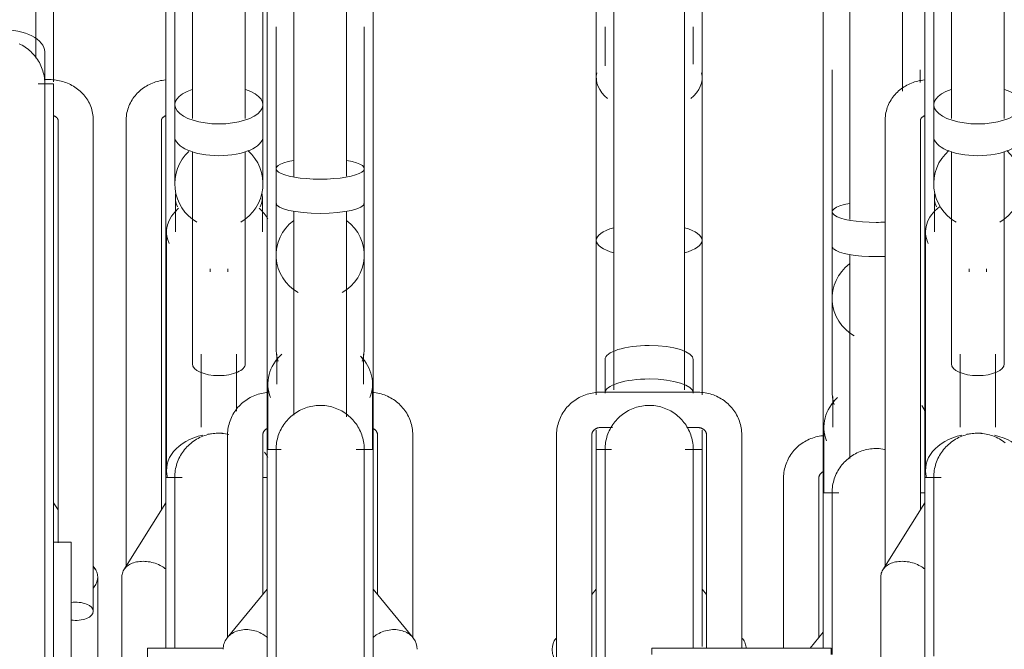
# Model space of a CAD drawing. Extents: x 50445 to 145605, y -10968 to 41989.
# Tile 118 of 256: x 89555 to 90113, y -1222 to -865. Entities that reach past the tile are written whole.
import ezdxf

# ---------------------------------------------------------------- set-up
doc = ezdxf.new("R2010")
doc.units = 0
doc.header["$LTSCALE"] = 414.30304
doc.header["$MEASUREMENT"] = 0
doc.layers.add('A-EQPM', color=6, linetype='CONTINUOUS', lineweight=18)

# ---------------------------------------------------------------- blocks, each defined once
blk = doc.blocks.new('97_KA_gestapelde fietsenstalling 8 fietsen 1600x1900 - Type-V114-plotview doorsnede C C  -  1 op 100')
at = {"layer": 'A-EQPM'}
for p, q in [((8458.5, -1463.61), (8458.5, -1791.44)), ((8463.5, -1463.74), (8463.5, -1580.25)), ((8473.5, -1463.74), (8473.5, -1588.13)), ((8503.5, -1588.13), (8503.5, -1463.74)), ((8513.5, -1580.25), (8513.5, -1463.74)), ((8846.1, -1495.12), (8846.1, -1645.26)), ((8876.1, -1572.56), (8876.1, -1495.12)), ((8831.1, -1519.77), (8831.1, -1621.98)), ((8836.1, -1560.49), (8836.1, -1640.96)), ((8886.1, -1567.72), (8886.1, -1560.49)), ((8463.5, -1568.65), (8463.5, -1568.39)), ((8463.5, -1580.25), (8463.5, -1598.26)), ((8513.5, -1598.26), (8513.5, -1580.25)), ((8436, -1588.87), (8436, -1841.94)), ((8456, -1810), (8456, -1588.87)), ((8831.1, -1589.35), (8831.1, -1800.09)), ((8463.5, -1598.26), (8463.5, -1625.06)), ((8513.5, -1625.06), (8513.5, -1598.26)), ((8473.5, -1606.83), (8473.5, -1727.1)), ((8503.5, -1727.1), (8503.5, -1606.83)), ((8463.85, -1632.63), (8463.85, -1652.32)), ((8513.15, -1652.32), (8513.15, -1632.63)), ((8836.1, -1640.96), (8836.1, -1660.39)), ((8458.85, -1652.32), (8458.85, -1787.35)), ((8836.1, -1660.39), (8836.1, -1689.95)), ((8846.1, -1665.08), (8846.1, -1780.64)), ((8483.5, -1673.24), (8483.5, -1674.99)), ((8493.5, -1674.99), (8493.5, -1673.24)), ((8836.1, -1689.95), (8836.1, -1741.93)), ((8478.5, -1721.65), (8478.5, -1762.88)), ((8498.5, -1753.89), (8498.5, -1721.65)), ((8836.1, -1734.42), (8836.1, -1741.93)), ((8836.45, -1747.82), (8836.45, -1762.99)), ((8831.45, -1762.99), (8831.45, -1800.09)), ((8464.33, -1791.42), (8458.5, -1791.42)), ((8458.5, -1887.91), (8458.5, -1791.44)), ((8467.64, -1791.42), (8464.45, -1791.42)), ((8515.93, -1791.42), (8513.4, -1791.42)), ((8808.6, -1791.81), (8808.6, -1888.26)), ((8828.6, -1882.24), (8828.6, -1791.81)), ((8839.84, -1800.09), (8831.1, -1800.09)), ((8831.1, -1888.23), (8831.1, -1800.09)), ((8888.73, -1800.09), (8886.23, -1800.09)), ((8458.5, -1805.76), (8434.64, -1843.87)), ((8433.5, -1847.82), (8433.5, -1900.72)), ((8831.1, -1879.17), (8823.64, -1888.26))]:
    blk.add_line(p, q, dxfattribs=at)
at = {"layer": 'A-EQPM', "flags": 128}
for points in [[(8458.18, -1566.15), (8457.24, -1566.27), (8456.31, -1566.41), (8455.38, -1566.59), (8454.46, -1566.8), (8453.55, -1567.04), (8452.65, -1567.31), (8451.75, -1567.62), (8450.87, -1567.96), (8450, -1568.33), (8449.14, -1568.73), (8448.3, -1569.16), (8447.47, -1569.63), (8446.66, -1570.12), (8445.87, -1570.65), (8445.1, -1571.21), (8444.35, -1571.79), (8443.62, -1572.41), (8442.92, -1573.06), (8442.24, -1573.73), (8441.59, -1574.43), (8440.97, -1575.17), (8440.37, -1575.92), (8439.81, -1576.71), (8439.28, -1577.51), (8438.79, -1578.35), (8438.33, -1579.2), (8437.91, -1580.08), (8437.53, -1580.97), (8437.19, -1581.88), (8436.89, -1582.81), (8436.63, -1583.75), (8436.41, -1584.71), (8436.24, -1585.67), (8436.12, -1586.64), (8436.04, -1587.62), (8436, -1588.6), (8436, -1588.87)], [(8513.5, -1568.94), (8513.5, -1568.45), (8513.5, -1568.39)], [(8456, -1588.87), (8456, -1588.82), (8456, -1588.77), (8456.01, -1588.72), (8456.02, -1588.67), (8456.03, -1588.61), (8456.05, -1588.55), (8456.06, -1588.49), (8456.09, -1588.43), (8456.12, -1588.36), (8456.15, -1588.28), (8456.19, -1588.2), (8456.24, -1588.12), (8456.3, -1588.03), (8456.36, -1587.94), (8456.44, -1587.84), (8456.52, -1587.74), (8456.61, -1587.64), (8456.71, -1587.54), (8456.82, -1587.43), (8456.95, -1587.33), (8457.08, -1587.22), (8457.22, -1587.11), (8457.38, -1587.01), (8457.54, -1586.91), (8457.72, -1586.81), (8457.9, -1586.71), (8458.09, -1586.62), (8458.3, -1586.53), (8458.51, -1586.45)], [(8465.1, -1782.61), (8465.47, -1781.68), (8465.88, -1780.77), (8466.33, -1779.87), (8466.8, -1778.99), (8467.32, -1778.14), (8467.87, -1777.3), (8468.45, -1776.49), (8469.06, -1775.7), (8469.7, -1774.93), (8470.38, -1774.19), (8471.08, -1773.48), (8471.81, -1772.8), (8472.57, -1772.15), (8473.35, -1771.53), (8474.16, -1770.94), (8474.99, -1770.38), (8475.84, -1769.86), (8476.72, -1769.37), (8477.61, -1768.91), (8478.52, -1768.5), (8479.44, -1768.12), (8480.38, -1767.77), (8481.33, -1767.47), (8482.3, -1767.2), (8483.27, -1766.97), (8484.25, -1766.78), (8485.24, -1766.63), (8486.23, -1766.52), (8487.23, -1766.45), (8488.23, -1766.42), (8489.23, -1766.43), (8490.23, -1766.48), (8491.22, -1766.57), (8492.22, -1766.69), (8493.2, -1766.86), (8494.18, -1767.07)], [(8830.67, -1767.79), (8829.7, -1767.92), (8828.74, -1768.09), (8827.78, -1768.29), (8826.83, -1768.53), (8825.89, -1768.81), (8824.96, -1769.12), (8824.05, -1769.46), (8823.15, -1769.84), (8822.26, -1770.26), (8821.39, -1770.71), (8820.53, -1771.19), (8819.7, -1771.71), (8818.89, -1772.26), (8818.1, -1772.84), (8817.33, -1773.45), (8816.58, -1774.09), (8815.87, -1774.76), (8815.17, -1775.46), (8814.51, -1776.19), (8813.88, -1776.95), (8813.28, -1777.73), (8812.71, -1778.53), (8812.17, -1779.36), (8811.67, -1780.21), (8811.2, -1781.07), (8810.77, -1781.96), (8810.37, -1782.87), (8810.02, -1783.79), (8809.7, -1784.73), (8809.42, -1785.68), (8809.18, -1786.64), (8808.98, -1787.61), (8808.83, -1788.58), (8808.71, -1789.57), (8808.64, -1790.55), (8808.6, -1791.54), (8808.6, -1791.81)], [(8836.1, -1800.09), (8836.12, -1799.09), (8836.18, -1798.1), (8836.28, -1797.1), (8836.42, -1796.11), (8836.6, -1795.13), (8836.82, -1794.15), (8837.08, -1793.19), (8837.37, -1792.23), (8837.7, -1791.29), (8838.08, -1790.36), (8838.48, -1789.45), (8838.93, -1788.55), (8839.41, -1787.67), (8839.92, -1786.81), (8840.47, -1785.98), (8841.05, -1785.16), (8841.66, -1784.37), (8842.31, -1783.61), (8842.98, -1782.87), (8843.68, -1782.16), (8844.42, -1781.48), (8845.17, -1780.83), (8845.96, -1780.2), (8846.76, -1779.61), (8847.59, -1779.06), (8848.45, -1778.53), (8849.32, -1778.05), (8850.21, -1777.59), (8851.12, -1777.17), (8852.04, -1776.79), (8852.98, -1776.45), (8853.93, -1776.14), (8854.9, -1775.88), (8855.87, -1775.65), (8856.85, -1775.46), (8857.84, -1775.31), (8858.83, -1775.2), (8859.83, -1775.13), (8860.83, -1775.1), (8861.83, -1775.11), (8862.83, -1775.15), (8863.83, -1775.24), (8864.82, -1775.37), (8865.8, -1775.54)], [(8463.5, -1791.42), (8463.52, -1790.42), (8463.58, -1789.42), (8463.68, -1788.42), (8463.82, -1787.43), (8464, -1786.45), (8464.22, -1785.47), (8464.47, -1784.51), (8464.77, -1783.55), (8465.1, -1782.61)], [(8463.5, -1797.58), (8463.5, -1795.38), (8463.5, -1793.66), (8463.5, -1792.42), (8463.5, -1791.68), (8463.5, -1791.42)], [(8463.5, -1791.42), (8463.5, -1791.66), (8463.5, -1792.39), (8463.5, -1793.61), (8463.5, -1795.31), (8463.5, -1797.49), (8463.5, -1800.15), (8463.5, -1803.29), (8463.5, -1806.89), (8463.5, -1810.96), (8463.5, -1815.48), (8463.5, -1820.45), (8463.5, -1825.86), (8463.5, -1831.71), (8463.5, -1837.97), (8463.5, -1844.66), (8463.5, -1851.74), (8463.5, -1859.21), (8463.5, -1867.07), (8463.5, -1875.29), (8463.5, -1883.86), (8463.5, -1888.26)], [(8513.45, -1789.88), (8513.49, -1790.88), (8513.5, -1791.42)], [(8513.5, -1857.68), (8513.5, -1855.47), (8513.5, -1848.19), (8513.5, -1841.3), (8513.5, -1834.83), (8513.5, -1828.77), (8513.5, -1823.13), (8513.5, -1817.94), (8513.5, -1813.19), (8513.5, -1808.89), (8513.5, -1805.05), (8513.5, -1801.68), (8513.5, -1798.78), (8513.5, -1796.35), (8513.5, -1794.41), (8513.5, -1792.95), (8513.5, -1791.97), (8513.5, -1791.48), (8513.5, -1791.42)], [(8513.5, -1791.42), (8513.5, -1791.66), (8513.5, -1792.39), (8513.5, -1793.61), (8513.5, -1795.31), (8513.5, -1797.49)], [(8828.6, -1791.81), (8828.6, -1791.67), (8828.61, -1791.52), (8828.63, -1791.38), (8828.65, -1791.23), (8828.68, -1791.09), (8828.71, -1790.95), (8828.75, -1790.8), (8828.8, -1790.66), (8828.85, -1790.51), (8828.91, -1790.37), (8828.98, -1790.23), (8829.06, -1790.08), (8829.14, -1789.94), (8829.23, -1789.8), (8829.32, -1789.66), (8829.43, -1789.53), (8829.54, -1789.39), (8829.66, -1789.26), (8829.78, -1789.13), (8829.91, -1789), (8830.06, -1788.88), (8830.2, -1788.76), (8830.36, -1788.64), (8830.52, -1788.53), (8830.69, -1788.42), (8830.86, -1788.32), (8831.04, -1788.23)], [(8836.1, -1806.84), (8836.1, -1804.53), (8836.1, -1802.7), (8836.1, -1801.35), (8836.1, -1800.49), (8836.1, -1800.11), (8836.1, -1800.09)], [(8836.1, -1800.09), (8836.1, -1800.34), (8836.1, -1801.07), (8836.1, -1802.29), (8836.1, -1803.99), (8836.1, -1806.17), (8836.1, -1808.83), (8836.1, -1811.97), (8836.1, -1815.57), (8836.1, -1819.63), (8836.1, -1824.16), (8836.1, -1829.13), (8836.1, -1834.54), (8836.1, -1840.38), (8836.1, -1846.65), (8836.1, -1853.33), (8836.1, -1860.42), (8836.1, -1867.89), (8836.1, -1875.75), (8836.1, -1883.97), (8836.1, -1891.71)], [(8836.1, -1800.49), (8836.1, -1800.11), (8836.1, -1800.09)]]:
    blk.add_lwpolyline(points, dxfattribs=at)
at = {"layer": 'A-EQPM'}
for start, end in [(132.7135, 240), (300, 48.8016)]:
    blk.add_arc((8488.5, -1625.06), 25, start, end, dxfattribs=at)
for centre, major_axis, ratio, start_param, end_param in [((8488.5, -1580.25), (25, 0), 0.434214, 2.218676, 4.712389), ((8488.5, -1580.25), (25, 0), 0.434214, 4.712389, 7.203975), ((8488.5, -1598.26), (25, 0), 0.434214, 3.141593, 4.712389), ((8488.5, -1598.26), (25, 0), 0.434214, 4.712389, 6.283185), ((8488.5, -1632.63), (24.65, 0), 0.707107, 3.035194, 3.455752), ((8488.5, -1632.63), (24.65, 0), 0.707107, 5.969026, 6.389584), ((8488.5, -1652.32), (29.65, 0), 0.707107, 2.449433, 3.455752), ((8488.5, -1652.32), (29.65, 0), 0.707107, 0.359167, 0.692159), ((8861.1, -1640.96), (25, 0), 0.237436, 2.219192, 4.712389), ((8861.1, -1640.96), (25, 0), 0.237436, 4.712389, 4.919899), ((8861.1, -1660.39), (25, 0), 0.237436, 3.141593, 3.376908), ((8861.1, -1660.39), (-25, 0), 0.237436, 0.261799, 1.570796), ((8861.1, -1660.39), (25, 0), 0.237436, 4.712389, 4.919899), ((8861.1, -1689.95), (25, 0), 0.978148, 2.220803, 4.18879), ((8488.5, -1727.1), (15, 0), 0.442871, 3.141593, 4.712389), ((8488.5, -1727.1), (-15, 0), 0.442871, 1.570796, 3.141593), ((8861.1, -1762.99), (29.65, 0), 0.838671, 2.39975, 3.455752), ((8861.1, -1747.82), (24.65, 0), 0.838671, 3.032719, 3.250466), ((8861.1, -1762.99), (29.65, 0), 0.838671, 0.347552, 0.513251), ((8488.5, -1787.35), (29.65, 0), 0.707107, 1.88426, 3.346959), ((8488.5, -1787.35), (29.65, 0), 0.707107, 1.570796, 1.784218), ((8488.5, -1787.35), (29.65, 0), 0.707107, 1.480164, 1.570796), ((8488.5, -1787.35), (29.65, 0), 0.707107, 0.359167, 0.505659)]:
    blk.add_ellipse(centre, major_axis=major_axis, ratio=ratio, start_param=start_param, end_param=end_param, dxfattribs=at)
for points, knots in [([(8837.32, -1750.11), (8837.19, -1749.68), (8836.75, -1748.13), (8836.24, -1745.41), (8836.1, -1743.09), (8836.1, -1741.93)], [0.40033552, 0.40033552, 0.40033552, 0.40033552, 0.41666667, 0.45833333, 0.5, 0.5, 0.5, 0.5]), ([(8458.55, -1843.44), (8457.77, -1842.82), (8455.85, -1841.53), (8452.43, -1840.02), (8448.5, -1839.08), (8444.57, -1838.88), (8440.91, -1839.44), (8437.77, -1840.72), (8435.36, -1842.64), (8433.84, -1845.05), (8433.5, -1846.88), (8433.5, -1847.82)], [0.2662718, 0.2662718, 0.2662718, 0.2662718, 0.3333333, 0.4166667, 0.5, 0.5833333, 0.6666667, 0.75, 0.8333333, 0.9166667, 1, 1, 1, 1])]:
    blk.add_open_spline(points, degree=3, knots=knots, dxfattribs=at)
blk = doc.blocks.new('97_KA_gestapelde fietsenstalling 16 fietsen 1600x2900 - Type-V124-plotview doorsnede C C  -  1 op 100')
at = {"layer": 'A-EQPM'}
for p, q in [((8888.73, -1424.5), (8888.73, -1791.44)), ((8893.73, -1440.69), (8893.73, -1580.25)), ((8903.73, -1449.26), (8903.73, -1588.13)), ((8933.73, -1588.13), (8933.73, -1449.26)), ((8384.83, -1553.87), (8384.83, -1463.61)), ((8530.93, -1470.64), (8530.93, -1621.17)), ((8560.93, -1620.79), (8560.93, -1470.64)), ((8712.43, -1488.79), (8712.43, -1741.79)), ((8752.43, -1741.79), (8752.43, -1488.79)), ((8515.93, -1495.29), (8515.93, -1597.5)), ((8575.93, -1597.5), (8575.93, -1495.29)), ((8702.43, -1495.29), (8702.43, -1657.06)), ((8762.43, -1657.06), (8762.43, -1495.29)), ((8394.83, -1567.32), (8394.83, -1500.29)), ((8520.93, -1536.01), (8520.93, -1616.48)), ((8570.93, -1616.48), (8570.93, -1536.01)), ((8707.43, -1536.01), (8707.43, -1558.11)), ((8757.43, -1557.32), (8757.43, -1536.01)), ((8389.83, -1567.49), (8389.83, -1550.29)), ((8392.33, -1566.01), (8389.41, -1566.01)), ((8515.93, -1564.87), (8515.93, -1775.62)), ((8575.93, -1775.62), (8575.93, -1564.87)), ((8702.43, -1564.87), (8702.43, -1603.36)), ((8762.43, -1603.36), (8762.43, -1564.87)), ((8394.83, -1568.39), (8386.01, -1568.39)), ((8394.83, -1568.41), (8394.83, -1809.82)), ((8893.73, -1568.65), (8893.73, -1568.39)), ((8893.73, -1580.25), (8893.73, -1598.26)), ((8397.33, -1588.87), (8397.33, -1828.46)), ((8417.33, -1867.32), (8417.33, -1588.87)), ((8866.23, -1588.87), (8866.23, -1841.94)), ((8886.23, -1810), (8886.23, -1588.87)), ((8893.73, -1598.26), (8893.73, -1625.06)), ((8903.73, -1606.83), (8903.73, -1727.1)), ((8933.73, -1727.1), (8933.73, -1606.83)), ((8520.93, -1616.48), (8520.93, -1635.91)), ((8570.93, -1635.91), (8570.93, -1616.48)), ((8894.08, -1632.63), (8894.08, -1652.32)), ((8520.93, -1635.91), (8520.93, -1665.48)), ((8530.93, -1640.6), (8530.93, -1756.16)), ((8560.93, -1757.06), (8560.93, -1640.6)), ((8570.93, -1665.48), (8570.93, -1635.91)), ((8702.43, -1657.42), (8702.43, -1744.61)), ((8762.43, -1744.61), (8762.43, -1657.42)), ((8889.08, -1652.32), (8889.08, -1787.35)), ((8520.93, -1665.48), (8520.93, -1717.45)), ((8570.93, -1717.45), (8570.93, -1665.48)), ((8913.73, -1673.24), (8913.73, -1674.99)), ((8923.73, -1674.99), (8923.73, -1673.24)), ((8520.93, -1709.95), (8520.93, -1717.45)), ((8570.93, -1717.45), (8570.93, -1709.95)), ((8521.28, -1723.35), (8521.28, -1738.51)), ((8570.58, -1738.51), (8570.58, -1723.35)), ((8908.73, -1721.65), (8908.73, -1762.88)), ((8928.73, -1762.88), (8928.73, -1721.65)), ((8707.43, -1724.69), (8707.43, -1743.64)), ((8757.43, -1743.64), (8757.43, -1724.69)), ((8516.28, -1738.51), (8516.28, -1775.62)), ((8575.58, -1775.65), (8575.58, -1738.51)), ((8759.93, -1743.15), (8704.93, -1743.15)), ((8704.93, -1763.15), (8711.71, -1763.15)), ((8753.71, -1763.15), (8759.93, -1763.15)), ((8493.43, -1767.33), (8493.43, -1882.23)), ((8513.43, -1857.76), (8513.43, -1767.33)), ((8578.43, -1767.33), (8578.43, -1857.76)), ((8598.43, -1882.23), (8598.43, -1767.33)), ((8679.93, -1767.33), (8679.93, -2074.49)), ((8699.93, -2036.96), (8699.93, -1767.33)), ((8702.43, -1764.73), (8702.43, -1775.62)), ((8762.43, -1775.62), (8762.43, -1764.73)), ((8764.93, -1767.33), (8764.93, -1888.26)), ((8784.93, -1888.26), (8784.93, -1767.33)), ((8523.79, -1775.62), (8515.93, -1775.62)), ((8515.93, -2080.42), (8515.93, -1775.62)), ((8575.93, -1775.62), (8566.3, -1775.62)), ((8575.93, -1775.62), (8575.93, -2080.42)), ((8711.09, -1775.62), (8702.43, -1775.62)), ((8702.43, -2080.42), (8702.43, -1775.62)), ((8762.43, -1775.62), (8752.9, -1775.62)), ((8762.43, -1775.62), (8762.43, -1887.32)), ((8389.83, -1791.68), (8389.83, -1791.42)), ((8894.56, -1791.42), (8888.73, -1791.42)), ((8888.73, -2159.6), (8888.73, -1791.44)), ((8897.87, -1791.42), (8894.68, -1791.42)), ((8397.4, -1809.87), (8394.83, -1805.76)), ((8888.73, -1805.76), (8864.87, -1843.87)), ((8394.83, -1809.82), (8394.83, -1948.23)), ((8404.83, -1828.19), (8394.83, -1828.19)), ((8404.83, -1828.19), (8404.83, -1863.84)), ((8418.69, -1843.87), (8417.33, -1841.69)), ((8419.83, -1947.88), (8419.83, -1847.82)), ((8863.73, -1847.82), (8863.73, -2089.65)), ((8515.93, -1854.69), (8493.29, -1882.27)), ((8598.57, -1882.27), (8575.93, -1854.69)), ((8702.43, -1854.69), (8699.83, -1857.86)), ((8764.93, -1857.74), (8762.43, -1854.69)), ((8404.83, -1863.84), (8404.83, -1918.13)), ((8448.04, -1888.26), (8491.02, -1888.26)), ((8448.04, -1907.53), (8448.04, -1888.26)), ((8835.52, -1888.26), (8733.92, -1888.26)), ((8733.92, -1888.26), (8733.92, -1891.71)), ((8835.52, -1891.71), (8835.52, -1888.26))]:
    blk.add_line(p, q, dxfattribs=at)
at = {"layer": 'A-EQPM', "flags": 128}
for points in [[(8375.23, -1545.65), (8376.13, -1546.09), (8377.01, -1546.56), (8377.88, -1547.06), (8378.72, -1547.6), (8379.54, -1548.17), (8380.34, -1548.78), (8381.11, -1549.41), (8381.85, -1550.08), (8382.57, -1550.78), (8383.26, -1551.5), (8383.92, -1552.25), (8384.55, -1553.03), (8385.15, -1553.83), (8385.72, -1554.65), (8386.25, -1555.5), (8386.75, -1556.37), (8387.21, -1557.25), (8387.64, -1558.16), (8388.03, -1559.08), (8388.38, -1560.01), (8388.7, -1560.96), (8388.98, -1561.92), (8389.22, -1562.89), (8389.42, -1563.87), (8389.58, -1564.86), (8389.7, -1565.85), (8389.78, -1566.85), (8389.82, -1567.85), (8389.83, -1568.39)], [(8417.33, -1588.87), (8417.3, -1587.88), (8417.24, -1586.91), (8417.12, -1585.93), (8416.96, -1584.97), (8416.76, -1584.01), (8416.51, -1583.06), (8416.22, -1582.13), (8415.89, -1581.21), (8415.52, -1580.32), (8415.11, -1579.43), (8414.66, -1578.57), (8414.18, -1577.74), (8413.66, -1576.92), (8413.11, -1576.13), (8412.52, -1575.37), (8411.91, -1574.63), (8411.27, -1573.92), (8410.59, -1573.24), (8409.9, -1572.58), (8409.18, -1571.96), (8408.43, -1571.36), (8407.67, -1570.8), (8406.88, -1570.26), (8406.08, -1569.76), (8405.25, -1569.29), (8404.42, -1568.84), (8403.56, -1568.43), (8402.7, -1568.06), (8401.82, -1567.71), (8400.92, -1567.39), (8400.02, -1567.11), (8399.11, -1566.86), (8398.2, -1566.64), (8397.27, -1566.46), (8396.34, -1566.3), (8395.4, -1566.18), (8394.47, -1566.09), (8393.52, -1566.03), (8392.58, -1566.01), (8392.33, -1566.01)], [(8888.41, -1566.15), (8887.47, -1566.27), (8886.54, -1566.41), (8885.61, -1566.59), (8884.69, -1566.8), (8883.78, -1567.04), (8882.88, -1567.31), (8881.98, -1567.62), (8881.1, -1567.96), (8880.23, -1568.33), (8879.37, -1568.73), (8878.53, -1569.16), (8877.7, -1569.63), (8876.89, -1570.12), (8876.1, -1570.65), (8875.33, -1571.21), (8874.58, -1571.79), (8873.85, -1572.41), (8873.15, -1573.06), (8872.47, -1573.73), (8871.82, -1574.43), (8871.2, -1575.17), (8870.6, -1575.92), (8870.04, -1576.71), (8869.52, -1577.51), (8869.02, -1578.35), (8868.56, -1579.2), (8868.14, -1580.08), (8867.76, -1580.97), (8867.42, -1581.88), (8867.12, -1582.81), (8866.86, -1583.75), (8866.65, -1584.71), (8866.47, -1585.67), (8866.35, -1586.64), (8866.27, -1587.62), (8866.23, -1588.6), (8866.23, -1588.87)], [(8389.83, -1809.82), (8389.83, -1797.95), (8389.83, -1786.2), (8389.83, -1774.59), (8389.83, -1763.13), (8389.83, -1751.85), (8389.83, -1740.77), (8389.83, -1729.89), (8389.83, -1719.25), (8389.83, -1708.85), (8389.83, -1698.72), (8389.83, -1688.86), (8389.83, -1679.3), (8389.83, -1670.05), (8389.83, -1661.13), (8389.83, -1652.54), (8389.83, -1644.31), (8389.83, -1636.44), (8389.83, -1628.96), (8389.83, -1621.86), (8389.83, -1615.16), (8389.83, -1608.88), (8389.83, -1603.02), (8389.83, -1597.6), (8389.83, -1592.61), (8389.83, -1588.07), (8389.83, -1583.99), (8389.83, -1580.37), (8389.83, -1577.22), (8389.83, -1574.55), (8389.83, -1572.35), (8389.83, -1570.63), (8389.83, -1569.39), (8389.83, -1568.65), (8389.83, -1568.39)], [(8389.83, -1568.39), (8389.83, -1568.63), (8389.83, -1569.36), (8389.83, -1570.58), (8389.83, -1572.28), (8389.83, -1574.46)], [(8394.97, -1586.51), (8395.18, -1586.59), (8395.38, -1586.68), (8395.56, -1586.78), (8395.74, -1586.88), (8395.91, -1586.98), (8396.06, -1587.09), (8396.21, -1587.19), (8396.35, -1587.3), (8396.47, -1587.4), (8396.59, -1587.51), (8396.69, -1587.61), (8396.79, -1587.72), (8396.87, -1587.82), (8396.95, -1587.91), (8397.01, -1588.01), (8397.07, -1588.1), (8397.12, -1588.18), (8397.16, -1588.26), (8397.2, -1588.34), (8397.23, -1588.41), (8397.26, -1588.48), (8397.28, -1588.54), (8397.29, -1588.6), (8397.31, -1588.65), (8397.32, -1588.71), (8397.32, -1588.76), (8397.33, -1588.8), (8397.33, -1588.85), (8397.33, -1588.87)], [(8886.23, -1588.87), (8886.23, -1588.82), (8886.23, -1588.77), (8886.24, -1588.72), (8886.25, -1588.67), (8886.26, -1588.61), (8886.28, -1588.55), (8886.3, -1588.49), (8886.32, -1588.43), (8886.35, -1588.36), (8886.38, -1588.28), (8886.42, -1588.2), (8886.47, -1588.12), (8886.53, -1588.03), (8886.59, -1587.94), (8886.67, -1587.84), (8886.75, -1587.74), (8886.84, -1587.64), (8886.94, -1587.54), (8887.06, -1587.43), (8887.18, -1587.33), (8887.31, -1587.22), (8887.45, -1587.11), (8887.61, -1587.01), (8887.77, -1586.91), (8887.95, -1586.81), (8888.13, -1586.71), (8888.33, -1586.62), (8888.53, -1586.53), (8888.74, -1586.45)], [(8515.5, -1743.32), (8514.53, -1743.45), (8513.57, -1743.61), (8512.61, -1743.81), (8511.66, -1744.05), (8510.72, -1744.33), (8509.79, -1744.64), (8508.88, -1744.98), (8507.97, -1745.37), (8507.09, -1745.78), (8506.22, -1746.23), (8505.36, -1746.71), (8504.53, -1747.23), (8503.72, -1747.78), (8502.92, -1748.36), (8502.16, -1748.97), (8501.41, -1749.61), (8500.69, -1750.29), (8500, -1750.99), (8499.34, -1751.71), (8498.71, -1752.47), (8498.1, -1753.25), (8497.53, -1754.05), (8497, -1754.88), (8496.49, -1755.73), (8496.03, -1756.6), (8495.59, -1757.48), (8495.2, -1758.39), (8494.84, -1759.31), (8494.53, -1760.25), (8494.25, -1761.2), (8494.01, -1762.16), (8493.81, -1763.13), (8493.65, -1764.11), (8493.54, -1765.09), (8493.46, -1766.08), (8493.43, -1767.07), (8493.43, -1767.33)], [(8598.43, -1767.33), (8598.41, -1766.34), (8598.35, -1765.35), (8598.24, -1764.37), (8598.1, -1763.39), (8597.91, -1762.42), (8597.68, -1761.46), (8597.41, -1760.5), (8597.11, -1759.56), (8596.76, -1758.64), (8596.37, -1757.73), (8595.95, -1756.83), (8595.49, -1755.96), (8595, -1755.11), (8594.47, -1754.27), (8593.91, -1753.46), (8593.32, -1752.68), (8592.69, -1751.92), (8592.04, -1751.18), (8591.35, -1750.47), (8590.64, -1749.79), (8589.91, -1749.14), (8589.15, -1748.52), (8588.36, -1747.93), (8587.55, -1747.38), (8586.72, -1746.85), (8585.88, -1746.36), (8585.01, -1745.9), (8584.13, -1745.47), (8583.23, -1745.08), (8582.32, -1744.73), (8581.39, -1744.41), (8580.45, -1744.12), (8579.51, -1743.87), (8578.55, -1743.66), (8577.59, -1743.49), (8576.62, -1743.35), (8575.65, -1743.25)], [(8704.93, -1743.15), (8703.95, -1743.17), (8702.97, -1743.22), (8702, -1743.32), (8701.03, -1743.45), (8700.07, -1743.61), (8699.11, -1743.81), (8698.16, -1744.05), (8697.22, -1744.33), (8696.29, -1744.64), (8695.38, -1744.98), (8694.47, -1745.37), (8693.59, -1745.78), (8692.72, -1746.23), (8691.86, -1746.71), (8691.03, -1747.23), (8690.22, -1747.78), (8689.42, -1748.36), (8688.66, -1748.97), (8687.91, -1749.61), (8687.19, -1750.29), (8686.5, -1750.99), (8685.84, -1751.71), (8685.21, -1752.47), (8684.6, -1753.25), (8684.03, -1754.05), (8683.5, -1754.88), (8682.99, -1755.73), (8682.53, -1756.6), (8682.09, -1757.48), (8681.7, -1758.39), (8681.34, -1759.31), (8681.03, -1760.25), (8680.75, -1761.2), (8680.51, -1762.16), (8680.31, -1763.13), (8680.15, -1764.11), (8680.04, -1765.09), (8679.96, -1766.08), (8679.93, -1767.07), (8679.93, -1767.33)], [(8784.93, -1767.33), (8784.91, -1766.34), (8784.85, -1765.35), (8784.74, -1764.37), (8784.6, -1763.39), (8784.41, -1762.42), (8784.18, -1761.46), (8783.91, -1760.5), (8783.61, -1759.56), (8783.26, -1758.64), (8782.87, -1757.73), (8782.45, -1756.83), (8781.99, -1755.96), (8781.5, -1755.11), (8780.97, -1754.27), (8780.41, -1753.46), (8779.82, -1752.68), (8779.19, -1751.92), (8778.54, -1751.18), (8777.85, -1750.47), (8777.14, -1749.79), (8776.41, -1749.14), (8775.65, -1748.52), (8774.86, -1747.93), (8774.05, -1747.38), (8773.22, -1746.85), (8772.38, -1746.36), (8771.51, -1745.9), (8770.63, -1745.47), (8769.73, -1745.08), (8768.82, -1744.73), (8767.89, -1744.41), (8766.95, -1744.12), (8766.01, -1743.87), (8765.05, -1743.66), (8764.09, -1743.49), (8763.12, -1743.35), (8762.15, -1743.25), (8761.17, -1743.18), (8760.19, -1743.15), (8759.93, -1743.15)], [(8520.93, -1775.62), (8520.95, -1774.62), (8521.01, -1773.62), (8521.11, -1772.62), (8521.25, -1771.63), (8521.43, -1770.65), (8521.65, -1769.67), (8521.9, -1768.71), (8522.2, -1767.75), (8522.53, -1766.81), (8522.9, -1765.88), (8523.31, -1764.97), (8523.75, -1764.07), (8524.23, -1763.19), (8524.75, -1762.34), (8525.3, -1761.5), (8525.88, -1760.69), (8526.49, -1759.9), (8527.13, -1759.13), (8527.81, -1758.39), (8528.51, -1757.68), (8529.24, -1757), (8530, -1756.35), (8530.78, -1755.73), (8531.59, -1755.14), (8532.42, -1754.58), (8533.27, -1754.06), (8534.15, -1753.57), (8535.04, -1753.11), (8535.95, -1752.7), (8536.87, -1752.32), (8537.81, -1751.97), (8538.76, -1751.67), (8539.73, -1751.4), (8540.7, -1751.17), (8541.68, -1750.98), (8542.67, -1750.83), (8543.66, -1750.72), (8544.66, -1750.65), (8545.66, -1750.62), (8546.66, -1750.63), (8547.66, -1750.68), (8548.65, -1750.77), (8549.65, -1750.89), (8550.63, -1751.06), (8551.61, -1751.27), (8552.58, -1751.52), (8553.54, -1751.8), (8554.48, -1752.13), (8555.42, -1752.49), (8556.33, -1752.88), (8557.23, -1753.32), (8558.12, -1753.79), (8558.98, -1754.29), (8559.82, -1754.83), (8560.64, -1755.4), (8561.44, -1756.01), (8562.21, -1756.64), (8562.96, -1757.31), (8563.67, -1758.01), (8564.36, -1758.73), (8565.02, -1759.48), (8565.65, -1760.26), (8566.25, -1761.06), (8566.82, -1761.88), (8567.35, -1762.73), (8567.85, -1763.6), (8568.31, -1764.48), (8568.74, -1765.39), (8569.13, -1766.31), (8569.49, -1767.24), (8569.8, -1768.19), (8570.08, -1769.15), (8570.32, -1770.12), (8570.52, -1771.1), (8570.68, -1772.09), (8570.8, -1773.08), (8570.88, -1774.08), (8570.92, -1775.08), (8570.93, -1775.62)], [(8707.43, -1775.62), (8707.45, -1774.62), (8707.51, -1773.62), (8707.61, -1772.62), (8707.75, -1771.63), (8707.93, -1770.65), (8708.15, -1769.67), (8708.4, -1768.71), (8708.7, -1767.75), (8709.03, -1766.81), (8709.4, -1765.88), (8709.81, -1764.97), (8710.25, -1764.07), (8710.73, -1763.19), (8711.25, -1762.34), (8711.8, -1761.5), (8712.38, -1760.69), (8712.99, -1759.9), (8713.63, -1759.13), (8714.31, -1758.39), (8715.01, -1757.68), (8715.74, -1757), (8716.5, -1756.35), (8717.28, -1755.73), (8718.09, -1755.14), (8718.92, -1754.58), (8719.77, -1754.06), (8720.65, -1753.57), (8721.54, -1753.11), (8722.45, -1752.7), (8723.37, -1752.32), (8724.31, -1751.97), (8725.26, -1751.67), (8726.23, -1751.4), (8727.2, -1751.17), (8728.18, -1750.98), (8729.17, -1750.83), (8730.16, -1750.72), (8731.16, -1750.65), (8732.16, -1750.62), (8733.16, -1750.63), (8734.16, -1750.68), (8735.15, -1750.77), (8736.15, -1750.89), (8737.13, -1751.06), (8738.11, -1751.27), (8739.08, -1751.52), (8740.04, -1751.8), (8740.98, -1752.13), (8741.92, -1752.49), (8742.83, -1752.88), (8743.73, -1753.32), (8744.62, -1753.79), (8745.48, -1754.29), (8746.32, -1754.83), (8747.14, -1755.4), (8747.94, -1756.01), (8748.71, -1756.64), (8749.46, -1757.31), (8750.17, -1758.01), (8750.86, -1758.73), (8751.52, -1759.48), (8752.15, -1760.26), (8752.75, -1761.06), (8753.32, -1761.88), (8753.85, -1762.73), (8754.35, -1763.6), (8754.81, -1764.48), (8755.24, -1765.39), (8755.63, -1766.31), (8755.99, -1767.24), (8756.3, -1768.19), (8756.58, -1769.15), (8756.82, -1770.12), (8757.02, -1771.1), (8757.18, -1772.09), (8757.3, -1773.08), (8757.38, -1774.08), (8757.42, -1775.08), (8757.43, -1775.62)], [(8699.93, -1767.33), (8699.93, -1767.19), (8699.94, -1767.04), (8699.96, -1766.9), (8699.98, -1766.76), (8700.01, -1766.61), (8700.04, -1766.47), (8700.08, -1766.32), (8700.13, -1766.18), (8700.18, -1766.04), (8700.24, -1765.89), (8700.31, -1765.75), (8700.38, -1765.61), (8700.47, -1765.47), (8700.55, -1765.33), (8700.65, -1765.19), (8700.75, -1765.05), (8700.87, -1764.91), (8700.98, -1764.78), (8701.11, -1764.65), (8701.24, -1764.52), (8701.38, -1764.4), (8701.53, -1764.28), (8701.69, -1764.16), (8701.85, -1764.05), (8702.01, -1763.95), (8702.19, -1763.85), (8702.37, -1763.75), (8702.56, -1763.66), (8702.75, -1763.58), (8702.94, -1763.5), (8703.15, -1763.43), (8703.35, -1763.37), (8703.56, -1763.31), (8703.77, -1763.27), (8703.99, -1763.23), (8704.21, -1763.19), (8704.43, -1763.17), (8704.65, -1763.16), (8704.87, -1763.15), (8704.93, -1763.15)], [(8759.93, -1763.15), (8760.15, -1763.15), (8760.37, -1763.17), (8760.59, -1763.19), (8760.81, -1763.22), (8761.03, -1763.25), (8761.24, -1763.3), (8761.45, -1763.35), (8761.66, -1763.41), (8761.86, -1763.48), (8762.06, -1763.56), (8762.25, -1763.64), (8762.44, -1763.72), (8762.62, -1763.82), (8762.8, -1763.92), (8762.97, -1764.02), (8763.13, -1764.13), (8763.29, -1764.25), (8763.44, -1764.37), (8763.58, -1764.49), (8763.71, -1764.62), (8763.84, -1764.75), (8763.96, -1764.88), (8764.08, -1765.01), (8764.18, -1765.15), (8764.28, -1765.29), (8764.37, -1765.43), (8764.45, -1765.57), (8764.53, -1765.71), (8764.6, -1765.85), (8764.66, -1766), (8764.72, -1766.14), (8764.77, -1766.28), (8764.81, -1766.43), (8764.84, -1766.57), (8764.87, -1766.72), (8764.9, -1766.86), (8764.91, -1767.01), (8764.92, -1767.15), (8764.93, -1767.29), (8764.93, -1767.33)], [(8513.43, -1767.33), (8513.43, -1767.19), (8513.44, -1767.04), (8513.46, -1766.9), (8513.48, -1766.76), (8513.51, -1766.61), (8513.54, -1766.47), (8513.58, -1766.32), (8513.63, -1766.18), (8513.68, -1766.04), (8513.74, -1765.89), (8513.81, -1765.75), (8513.88, -1765.61), (8513.97, -1765.47), (8514.05, -1765.33), (8514.15, -1765.19), (8514.25, -1765.05), (8514.37, -1764.91), (8514.48, -1764.78), (8514.61, -1764.65), (8514.74, -1764.52), (8514.88, -1764.4), (8515.03, -1764.28), (8515.19, -1764.16), (8515.35, -1764.05), (8515.51, -1763.95), (8515.69, -1763.85), (8515.87, -1763.75)], [(8575.94, -1763.72), (8576.12, -1763.82), (8576.3, -1763.92), (8576.47, -1764.02), (8576.63, -1764.13), (8576.79, -1764.25), (8576.94, -1764.37), (8577.08, -1764.49), (8577.21, -1764.62), (8577.34, -1764.75), (8577.46, -1764.88), (8577.58, -1765.01), (8577.68, -1765.15), (8577.78, -1765.29), (8577.87, -1765.43), (8577.95, -1765.57), (8578.03, -1765.71), (8578.1, -1765.85), (8578.16, -1766), (8578.22, -1766.14), (8578.27, -1766.28), (8578.31, -1766.43), (8578.34, -1766.57), (8578.37, -1766.72), (8578.4, -1766.86), (8578.41, -1767.01), (8578.42, -1767.15), (8578.43, -1767.29), (8578.43, -1767.33)], [(8895.33, -1782.61), (8895.7, -1781.68), (8896.11, -1780.77), (8896.56, -1779.87), (8897.03, -1778.99), (8897.55, -1778.14), (8898.1, -1777.3), (8898.68, -1776.49), (8899.29, -1775.7), (8899.94, -1774.93), (8900.61, -1774.19), (8901.31, -1773.48), (8902.04, -1772.8), (8902.8, -1772.15), (8903.58, -1771.53), (8904.39, -1770.94), (8905.22, -1770.38), (8906.07, -1769.86), (8906.95, -1769.37), (8907.84, -1768.91), (8908.75, -1768.5), (8909.67, -1768.12), (8910.61, -1767.77), (8911.56, -1767.47), (8912.53, -1767.2), (8913.5, -1766.97), (8914.48, -1766.78), (8915.47, -1766.63), (8916.46, -1766.52), (8917.46, -1766.45), (8918.46, -1766.42), (8919.46, -1766.43), (8920.46, -1766.48), (8921.46, -1766.57), (8922.45, -1766.69), (8923.43, -1766.86), (8924.41, -1767.07), (8925.38, -1767.32), (8926.34, -1767.6), (8927.28, -1767.93), (8928.22, -1768.29), (8929.13, -1768.68), (8930.03, -1769.12), (8930.92, -1769.59), (8931.78, -1770.09), (8932.62, -1770.63), (8933.44, -1771.2), (8934.24, -1771.81)], [(8520.93, -1782.36), (8520.93, -1780.05), (8520.93, -1778.22), (8520.93, -1776.87), (8520.93, -1776.01), (8520.93, -1775.63), (8520.93, -1775.62)], [(8520.93, -1775.62), (8520.93, -1775.86), (8520.93, -1776.59), (8520.93, -1777.81), (8520.93, -1779.51), (8520.93, -1781.69), (8520.93, -1784.35), (8520.93, -1787.49), (8520.93, -1791.09), (8520.93, -1795.16), (8520.93, -1799.68), (8520.93, -1804.65), (8520.93, -1810.06), (8520.93, -1815.91), (8520.93, -1822.17), (8520.93, -1828.86), (8520.93, -1835.94), (8520.93, -1843.41), (8520.93, -1851.27), (8520.93, -1859.49), (8520.93, -1868.06), (8520.93, -1876.98), (8520.93, -1886.22), (8520.93, -1895.77)], [(8520.93, -1776.01), (8520.93, -1775.63), (8520.93, -1775.62)], [(8570.93, -1898.39), (8570.93, -1888.76), (8570.93, -1879.44), (8570.93, -1870.44), (8570.93, -1861.77), (8570.93, -1853.45), (8570.93, -1845.5), (8570.93, -1837.92), (8570.93, -1830.73), (8570.93, -1823.94), (8570.93, -1817.56), (8570.93, -1811.6), (8570.93, -1806.07), (8570.93, -1800.98), (8570.93, -1796.33), (8570.93, -1792.14), (8570.93, -1788.41), (8570.93, -1785.15), (8570.93, -1782.36), (8570.93, -1780.05), (8570.93, -1778.22), (8570.93, -1776.87), (8570.93, -1776.01), (8570.93, -1775.63), (8570.93, -1775.62)], [(8570.93, -1775.62), (8570.93, -1775.86), (8570.93, -1776.59), (8570.93, -1777.81), (8570.93, -1779.51), (8570.93, -1781.69)], [(8570.93, -1776.01), (8570.93, -1775.63), (8570.93, -1775.62)], [(8707.43, -1776.01), (8707.43, -1775.63), (8707.43, -1775.62)], [(8707.43, -1782.36), (8707.43, -1780.05), (8707.43, -1778.22), (8707.43, -1776.87), (8707.43, -1776.01), (8707.43, -1775.63), (8707.43, -1775.62)], [(8707.43, -1775.62), (8707.43, -1775.86), (8707.43, -1776.59), (8707.43, -1777.81), (8707.43, -1779.51), (8707.43, -1781.69), (8707.43, -1784.35), (8707.43, -1787.49), (8707.43, -1791.09), (8707.43, -1795.16), (8707.43, -1799.68), (8707.43, -1804.65), (8707.43, -1810.06), (8707.43, -1815.91), (8707.43, -1822.17), (8707.43, -1828.86), (8707.43, -1835.94), (8707.43, -1843.41), (8707.43, -1851.27), (8707.43, -1859.49), (8707.43, -1868.06), (8707.43, -1876.98), (8707.43, -1886.22), (8707.43, -1895.77)], [(8757.43, -1776.01), (8757.43, -1775.63), (8757.43, -1775.62)], [(8757.43, -1888.26), (8757.43, -1879.44), (8757.43, -1870.44), (8757.43, -1861.77), (8757.43, -1853.45), (8757.43, -1845.5), (8757.43, -1837.92), (8757.43, -1830.73), (8757.43, -1823.94), (8757.43, -1817.56), (8757.43, -1811.6), (8757.43, -1806.07), (8757.43, -1800.98), (8757.43, -1796.33), (8757.43, -1792.14), (8757.43, -1788.41), (8757.43, -1785.15), (8757.43, -1782.36), (8757.43, -1780.05), (8757.43, -1778.22), (8757.43, -1776.87), (8757.43, -1776.01), (8757.43, -1775.63), (8757.43, -1775.62)], [(8757.43, -1775.62), (8757.43, -1775.86), (8757.43, -1776.59), (8757.43, -1777.81), (8757.43, -1779.51), (8757.43, -1781.69)], [(8893.73, -1791.42), (8893.75, -1790.42), (8893.81, -1789.42), (8893.91, -1788.42), (8894.05, -1787.43), (8894.23, -1786.45), (8894.45, -1785.47), (8894.7, -1784.51), (8895, -1783.55), (8895.33, -1782.61)], [(8893.73, -1797.58), (8893.73, -1795.38), (8893.73, -1793.66), (8893.73, -1792.42), (8893.73, -1791.68), (8893.73, -1791.42)], [(8893.73, -1791.42), (8893.73, -1791.66), (8893.73, -1792.39), (8893.73, -1793.61), (8893.73, -1795.31), (8893.73, -1797.49), (8893.73, -1800.15), (8893.73, -1803.29), (8893.73, -1806.89), (8893.73, -1810.96), (8893.73, -1815.48), (8893.73, -1820.45), (8893.73, -1825.86), (8893.73, -1831.71), (8893.73, -1837.97), (8893.73, -1844.66), (8893.73, -1851.74), (8893.73, -1859.21), (8893.73, -1867.07), (8893.73, -1875.29), (8893.73, -1883.86), (8893.73, -1892.78)], [(8389.83, -1947.88), (8389.83, -1936.97), (8389.83, -1925), (8389.83, -1912.95), (8389.83, -1900.83), (8389.83, -1888.67), (8389.83, -1876.48), (8389.83, -1864.29), (8389.83, -1852.12), (8389.83, -1839.97), (8389.83, -1827.88), (8389.83, -1815.87), (8389.83, -1809.82)]]:
    blk.add_lwpolyline(points, dxfattribs=at)
at = {"layer": 'A-EQPM'}
for start, end in [(131.1984, 240.5218), (300, 48.8016)]:
    blk.add_arc((8918.73, -1625.06), 25, start, end, dxfattribs=at)
for centre, major_axis, ratio, start_param, end_param in [((8364.83, -1550.29), (25, 0), 0.510101, 0, 1.570796), ((8732.43, -1564.87), (30, 0), 0.642922, 3.001013, 3.804386), ((8732.43, -1564.87), (30, 0), 0.642922, 5.620392, 6.423765), ((8918.73, -1580.25), (25, 0), 0.434214, 2.218676, 4.712389), ((8918.73, -1580.25), (25, 0), 0.434214, 4.712389, 7.203975), ((8918.73, -1598.26), (25, 0), 0.434214, 3.141593, 4.712389), ((8918.73, -1598.26), (25, 0), 0.434214, 4.712389, 6.283185), ((8545.93, -1616.48), (25, 0), 0.237436, 2.219192, 4.712389), ((8545.93, -1616.48), (25, 0), 0.237436, 4.712389, 7.203975), ((8918.73, -1632.63), (24.65, 0), 0.707107, 3.035194, 3.455752), ((8545.93, -1635.91), (25, 0), 0.237436, 3.141593, 4.712389), ((8545.93, -1635.91), (25, 0), 0.237436, 4.712389, 6.283185), ((8918.73, -1652.32), (29.65, 0), 0.707107, 2.396492, 3.455752), ((8545.93, -1665.48), (25, 0), 0.978148, 2.220803, 4.18879), ((8545.93, -1665.48), (25, 0), 0.978148, 5.235988, 7.20753), ((8732.43, -1657.06), (30, 0), 0.320127, 2.305075, 3.98686), ((8732.43, -1657.06), (30, 0), 0.320127, 5.437917, 7.119703), ((8732.43, -1724.69), (25, 0), 0.320127, 1.570796, 3.141593), ((8732.43, -1724.69), (25, 0), 0.320127, 0, 1.570796), ((8545.93, -1738.51), (29.65, 0), 0.838671, 2.396492, 3.455752), ((8545.93, -1723.35), (24.65, 0), 0.838671, 3.05396, 3.278335), ((8545.93, -1738.51), (29.65, 0), 0.838671, 5.969026, 6.971977), ((8545.93, -1723.35), (24.65, 0), 0.838671, 6.146443, 6.370818), ((8918.73, -1727.1), (15, 0), 0.442871, 3.141593, 4.712389), ((8918.73, -1727.1), (15, 0), 0.442871, 4.712389, 6.283185), ((8732.43, -1743.64), (25, 0), 0.320127, 1.570796, 3.141593), ((8732.43, -1743.64), (25, 0), 0.320127, 0, 1.570796), ((8918.73, -1787.35), (29.65, 0), 0.707107, 1.88426, 3.346959), ((8918.73, -1787.35), (29.65, 0), 0.707107, 1.570796, 1.784218), ((8918.73, -1787.35), (29.65, 0), 0.707107, 1.480164, 1.570796), ((8918.73, -1787.35), (29.65, 0), 0.707107, 6.084963, 7.531404), ((8407.33, -1867.32), (10, 0), 0.515038, 0, 1.823675), ((8407.33, -1867.32), (10, 0), 0.515038, 4.45951, 6.283185)]:
    blk.add_ellipse(centre, major_axis=major_axis, ratio=ratio, start_param=start_param, end_param=end_param, dxfattribs=at)
for points, knots in [([(8522.15, -1725.64), (8522.01, -1725.2), (8521.58, -1723.66), (8521.07, -1720.93), (8520.93, -1718.61), (8520.93, -1717.45)], [0.40033552, 0.40033552, 0.40033552, 0.40033552, 0.41666667, 0.45833333, 0.5, 0.5, 0.5, 0.5]), ([(8570.93, -1717.45), (8570.93, -1718.61), (8570.79, -1720.93), (8570.28, -1723.66), (8569.85, -1725.2), (8569.71, -1725.64)], [0.5, 0.5, 0.5, 0.5, 0.54166667, 0.58333333, 0.59966448, 0.59966448, 0.59966448, 0.59966448]), ([(8888.78, -1843.44), (8888, -1842.82), (8886.08, -1841.53), (8882.66, -1840.02), (8878.73, -1839.08), (8874.8, -1838.88), (8871.14, -1839.44), (8868, -1840.72), (8865.59, -1842.64), (8864.08, -1845.05), (8863.73, -1846.88), (8863.73, -1847.82)], [0.2662718, 0.2662718, 0.2662718, 0.2662718, 0.3333333, 0.4166667, 0.5, 0.5833333, 0.6666667, 0.75, 0.8333333, 0.9166667, 1, 1, 1, 1]), ([(8419.83, -1847.82), (8419.83, -1849.71), (8419.04, -1851.94), (8417.48, -1853.96), (8417.3, -1854.18)], [0, 0, 0, 0, 0.1666667, 0.1874249, 0.1874249, 0.1874249, 0.1874249]), ([(8515.98, -1882.18), (8515.2, -1881.5), (8513.28, -1880.1), (8509.86, -1878.52), (8505.93, -1877.65), (8502, -1877.65), (8498.34, -1878.53), (8495.2, -1880.23), (8492.79, -1882.63), (8491.27, -1885.57), (8490.93, -1887.75), (8490.93, -1888.86)], [0.2662718, 0.2662718, 0.2662718, 0.2662718, 0.3333333, 0.4166667, 0.5, 0.5833333, 0.6666667, 0.75, 0.8333333, 0.9166667, 1, 1, 1, 1]), ([(8600.93, -1888.86), (8600.93, -1886.64), (8599.53, -1882.36), (8594.74, -1878.83), (8589.86, -1877.65), (8585.93, -1877.65), (8582, -1878.52), (8578.58, -1880.1), (8576.66, -1881.49), (8575.88, -1882.18)], [0, 0, 0, 0, 0.1666667, 0.3333333, 0.4166667, 0.5, 0.5833333, 0.6666667, 0.7337282, 0.7337282, 0.7337282, 0.7337282]), ([(8785.42, -1882.72), (8786.07, -1883.61), (8787.02, -1885.38), (8787.31, -1887.35), (8787.39, -1888.24)], [0.8333333, 0.8333333, 0.8333333, 0.8333333, 0.9166667, 0.9844429, 0.9844429, 0.9844429, 0.9844429])]:
    blk.add_open_spline(points, degree=3, knots=knots, dxfattribs=at)
for points in [[(8417.82, -1842.72), (8418.47, -1843.44), (8419.48, -1845.05), (8419.83, -1846.88), (8419.83, -1847.82)], [(8677.43, -1888.86), (8677.43, -1886.64), (8678.13, -1884.5), (8679.44, -1882.72)], [(8679.44, -1895.44), (8678.78, -1894.41), (8677.77, -1892.23), (8677.43, -1889.97), (8677.43, -1888.86)]]:
    blk.add_open_spline(points, degree=3, dxfattribs=at)

msp = doc.modelspace()

# ---------------------------------------------------------------- block references
at = {"layer": 'A-EQPM'}
for name in ['97_KA_gestapelde fietsenstalling 16 fietsen 1600x2900 - Type-V124-plotview doorsnede C C  -  1 op 100', '97_KA_gestapelde fietsenstalling 8 fietsen 1600x1900 - Type-V114-plotview doorsnede C C  -  1 op 100']:
    msp.add_blockref(name, (81179.52, 667.18), dxfattribs=at)

doc.saveas('drawing.dxf')
